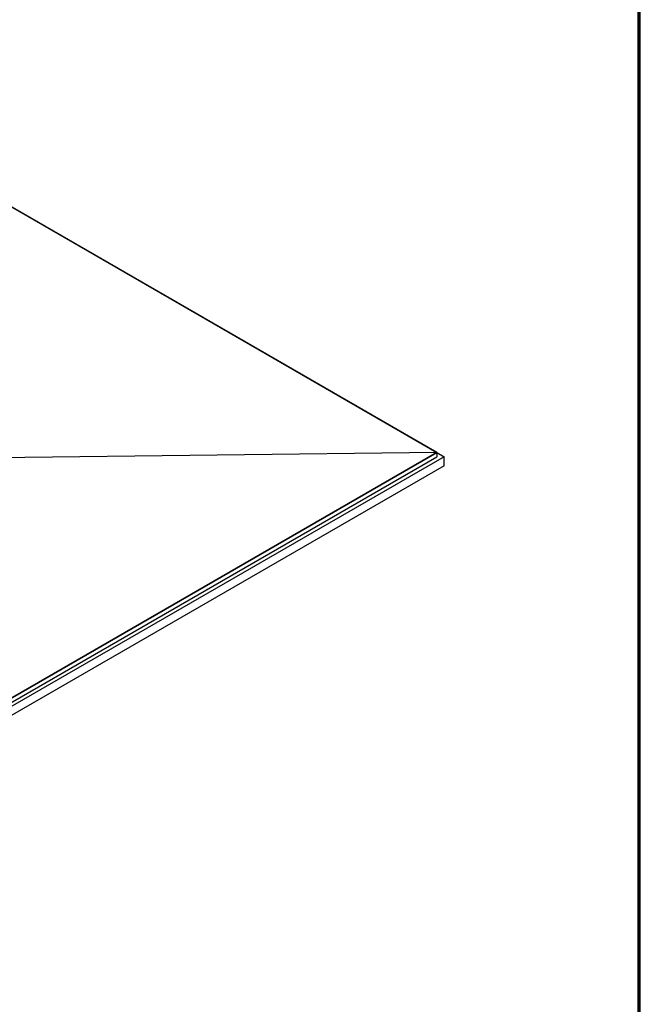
# Model space of a CAD drawing. Header units: millimetres. Extents: x -18288 to 18288, y -400 to 5820.
# Tile 14 of 26: x 3313 to 4080, y 1254 to 2474. Entities that reach past the tile are written whole.
import ezdxf

# ---------------------------------------------------------------- set-up
doc = ezdxf.new("R2010")
doc.units = ezdxf.units.MM
doc.header["$LTSCALE"] = 20
doc.layers.add('_Sichtbarkanten', color=7, linetype='Continuous', lineweight=25)
doc.layers.add('Rahmen (ISO)', color=7, linetype='Continuous', lineweight=70)

# ---------------------------------------------------------------- blocks, each defined once
blk = doc.blocks.new('Ränder Kopie von wedi_Zeichnungsrahmen')
at = {"layer": 'Rahmen (ISO)'}
blk.add_line((204, 6), (204, 291), dxfattribs=at)

msp = doc.modelspace()

# ---------------------------------------------------------------- linework, layer by layer
at = {"layer": '_Sichtbarkanten'}
for p, q in [((3829.41, 1937.43), (3191.81, 2305.54)), ((3191.81, 2305.54), (3829.4, 1937.43)), ((3191.81, 1569.31), (3829.41, 1937.43)), ((3829.4, 1937.43), (3191.81, 1569.32)), ((3191.81, 1564.12), (3829.41, 1932.24)), ((3838.39, 1932.24), (3191.81, 1558.94)), ((3829.4, 1937.43), (3245.9, 1930.28)), ((3829.41, 1937.43), (3829.41, 1932.24)), ((3829.41, 1937.43), (3838.39, 1932.24)), ((3838.39, 1921.1), (3838.39, 1932.24)), ((3838.39, 1921.1), (3191.81, 1547.8))]:
    msp.add_line(p, q, dxfattribs=at)

# ---------------------------------------------------------------- block references
at = {"xscale": 20, "yscale": 20, "zscale": 20}
msp.add_blockref('Ränder Kopie von wedi_Zeichnungsrahmen', (0, 0), dxfattribs=at)

doc.saveas('drawing.dxf')
